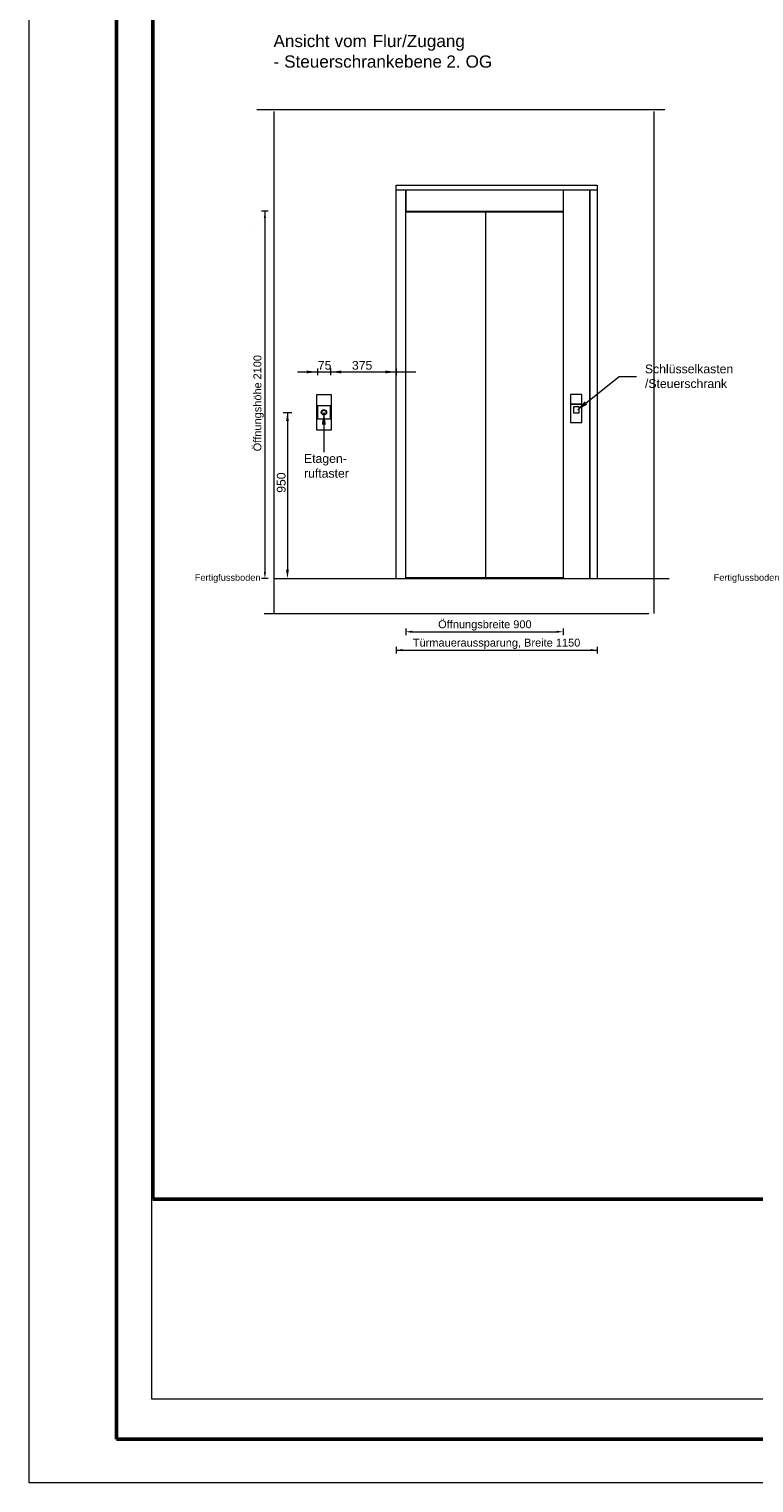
# Model space of a CAD drawing. Extents: x 294 to 994, y 7 to 427.
# Tile 1 of 31: x 294 to 377, y 7 to 173. Entities that reach past the tile are written whole.
import ezdxf
from ezdxf.lldxf.tags import DXFTag

# ---------------------------------------------------------------- set-up
doc = ezdxf.new("R2010")
doc.units = 0
doc.layers.get('0').update_dxf_attribs({"lineweight": 5})
doc.layers.add('4', color=9, linetype='STRICHPUNKT2', lineweight=5, true_color=0x808080)
doc.layers.add('7', color=6, linetype='ACAD_ISO10W100', lineweight=5, true_color=0xff00ff)
doc.layers.add('9', color=7, linetype='Continuous', lineweight=5)
doc.layers.add('iwb_Rahmen', color=7, linetype='Continuous', lineweight=50)
doc.layers.add('_3d_View_', color=7, linetype='Continuous')
doc.layers.add('X_Geometrie', color=3, linetype='Continuous', lineweight=50, true_color=0x00ff00, plot=False)
doc.styles.get("Standard").update_dxf_attribs({"font": 'arial.ttf'})
tags = doc.linetypes.add('ACAD_ISO10W100', pattern=[18.5, 12, -3, 0.5, -3]).pattern_tags.tags
tags[10:11] = [DXFTag(74, 4), DXFTag(75, 0), DXFTag(340, '0'), DXFTag(46, 1.0), DXFTag(50, 0.0), DXFTag(44, 0.0), DXFTag(45, 0.0)]
tags[8:9] = [DXFTag(74, 4), DXFTag(75, 0), DXFTag(340, '0'), DXFTag(46, 1.0), DXFTag(50, 0.0), DXFTag(44, 0.0), DXFTag(45, 0.0)]
tags[6:7] = [DXFTag(74, 4), DXFTag(75, 0), DXFTag(340, '0'), DXFTag(46, 1.0), DXFTag(50, 0.0), DXFTag(44, 0.0), DXFTag(45, 0.0)]
tags[4:5] = [DXFTag(74, 4), DXFTag(75, 0), DXFTag(340, '0'), DXFTag(46, 1.0), DXFTag(50, 0.0), DXFTag(44, 0.0), DXFTag(45, 0.0)]
tags = doc.linetypes.add('STRICHPUNKT2', pattern=[12.7, 6.35, -3.175, 0, -3.175]).pattern_tags.tags
tags[10:11] = [DXFTag(74, 4), DXFTag(75, 0), DXFTag(340, '0'), DXFTag(46, 0.0), DXFTag(50, 0.0), DXFTag(44, 0.0), DXFTag(45, 0.0)]
tags[8:9] = [DXFTag(74, 4), DXFTag(75, 0), DXFTag(340, '0'), DXFTag(46, 0.0), DXFTag(50, 0.0), DXFTag(44, 0.0), DXFTag(45, 0.0)]
tags[6:7] = [DXFTag(74, 4), DXFTag(75, 0), DXFTag(340, '0'), DXFTag(46, 0.0), DXFTag(50, 0.0), DXFTag(44, 0.0), DXFTag(45, 0.0)]
tags[4:5] = [DXFTag(74, 4), DXFTag(75, 0), DXFTag(340, '0'), DXFTag(46, 0.0), DXFTag(50, 0.0), DXFTag(44, 0.0), DXFTag(45, 0.0)]

# ---------------------------------------------------------------- blocks, each defined once
blk = doc.blocks.new('Kreis-A05LE0YHBH', base_point=(327.55, 129.02))
at = {"color": 0, "linetype": 'ByBlock', "lineweight": -2, "ltscale": 0.13}
blk.add_circle((327.79, 129.26), 0.24, dxfattribs=at)
blk = doc.blocks.new('AutoCAD-Punkt-A05LE0YXBH', base_point=(319.41, 150.26))
at = {"color": 0, "lineweight": -2}
blk.add_line((319.41, 150.26), (319.41, 150.26), dxfattribs=at)
blk = doc.blocks.new('Kreis-A05LE0Z7BH', base_point=(327.49, 128.96))
at = {"color": 0, "linetype": 'ByBlock', "lineweight": -2, "ltscale": 0.13}
blk.add_circle((327.79, 129.26), 0.3, dxfattribs=at)
blk = doc.blocks.new('AutoCAD-Punkt-A05LE0ZDBH', base_point=(321.41, 110.26))
at = {"color": 0, "lineweight": -2}
blk.add_line((321.41, 110.26), (321.41, 110.26), dxfattribs=at)
blk = doc.blocks.new('MText-A05LE109BH', base_point=(372.36, 109.99))
at = {"color": 0, "linetype": 'ByBlock', "lineweight": -2, "ltscale": 0.13, "insert": (372.36, 110.74), "char_height": 0.75, "attachment_point": 1}
blk.add_mtext('{\\fArial Unicode MS;Fertigfussboden}', dxfattribs=at)
blk = doc.blocks.new('AutoCAD-Punkt-A05LE11FBH', base_point=(355.14, 104.53))
at = {"color": 0, "lineweight": -2}
blk.add_line((355.14, 104.53), (355.14, 104.53), dxfattribs=at)
blk = doc.blocks.new('Polygon-A05LE11HBH', base_point=(308.24, 39.25))
at = {"color": 0, "linetype": 'ByBlock', "lineweight": -2, "ltscale": 0.5}
for p, q in [((308.24, 39.25), (308.24, 414.66)), ((439.8, 39.25), (308.24, 39.25))]:
    blk.add_line(p, q, dxfattribs=at)
blk = doc.blocks.new('MText-A05LE11NBH', base_point=(322.02, 168.69))
at = {"color": 0, "linetype": 'ByBlock', "lineweight": -2, "ltscale": 0.13, "char_height": 1.4, "attachment_point": 1}
for s, insert in [('{\\fArial Unicode MS;Ansicht}', (322.02, 172.44)), ('{\\fArial Unicode MS;vom}', (329, 172.44)), ('{\\fArial Unicode MS;Flur/Zugang}', (333.36, 172.44)), ('{\\fArial Unicode MS;2.}', (341.79, 170.09)), ('{\\fArial Unicode MS;OG}', (343.99, 170.09))]:
    blk.add_mtext(s, dxfattribs=dict(at, insert=insert))
at = {"color": 7, "linetype": 'ByBlock', "lineweight": -2, "ltscale": 0.13, "true_color": 0xffffff, "char_height": 1.4, "attachment_point": 1}
for s, insert in [('{\\fArial Unicode MS;Steuerschrankebene}', (323.24, 170.09)), ('{\\fArial Unicode MS;-}', (322.02, 170.09))]:
    blk.add_mtext(s, dxfattribs=dict(at, insert=insert))
blk = doc.blocks.new('MText-A05LE11PBH', base_point=(313.02, 109.99))
at = {"color": 0, "linetype": 'ByBlock', "lineweight": -2, "ltscale": 0.13, "insert": (313.02, 110.74), "char_height": 0.75, "attachment_point": 1}
blk.add_mtext('{\\fArial Unicode MS;Fertigfussboden}', dxfattribs=at)
blk = doc.blocks.new('MText-A05LE11RBH', base_point=(319.73, 124.8))
at = {"color": 0, "linetype": 'ByBlock', "lineweight": -2, "ltscale": 0.13, "char_height": 0.9, "attachment_point": 1, "rotation": 90}
for s, insert in [('{\\fArial Unicode MS;2100}', (319.73, 133.02)), ('{\\fArial Unicode MS;Öffnungshöhe}', (319.73, 124.8))]:
    blk.add_mtext(s, dxfattribs=dict(at, insert=insert))
blk = doc.blocks.new('AutoCAD-Punkt-A05LE11TBH', base_point=(337.14, 104.53))
at = {"color": 0, "lineweight": -2}
blk.add_line((337.14, 104.53), (337.14, 104.53), dxfattribs=at)
blk = doc.blocks.new('AutoCAD-Punkt-A05LE11VBH', base_point=(336.04, 102.43))
at = {"color": 0, "lineweight": -2}
blk.add_line((336.04, 102.43), (336.04, 102.43), dxfattribs=at)
blk = doc.blocks.new('AutoCAD-Punkt-A05LE11XBH', base_point=(359.04, 102.43))
at = {"color": 0, "lineweight": -2}
blk.add_line((359.04, 102.43), (359.04, 102.43), dxfattribs=at)
blk = doc.blocks.new('AutoCAD-Punkt-A05LE125BH', base_point=(323.12, 110.26))
at = {"color": 0, "lineweight": -2}
blk.add_line((323.12, 110.26), (323.12, 110.26), dxfattribs=at)
blk = doc.blocks.new('AutoCAD-Punkt-A05LE127BH', base_point=(323.12, 129.26))
at = {"color": 0, "lineweight": -2}
blk.add_line((323.12, 129.26), (323.12, 129.26), dxfattribs=at)
blk = doc.blocks.new('MText-A05LE129BH', base_point=(322.4, 120.06))
at = {"color": 0, "linetype": 'ByBlock', "lineweight": -2, "ltscale": 0.13, "insert": (322.4, 120.06), "char_height": 1, "attachment_point": 1, "rotation": 90}
blk.add_mtext('{\\fArial Unicode MS;950}', dxfattribs=at)
blk = doc.blocks.new('MText-A05LE12DBH', base_point=(325.51, 121.79))
at = {"color": 0, "linetype": 'ByBlock', "lineweight": -2, "ltscale": 0.13, "char_height": 1, "attachment_point": 1}
for s, insert in [('{\\fArial Unicode MS;Etagen-}', (325.51, 124.48)), ('{\\fArial Unicode MS;ruftaster}', (325.51, 122.79))]:
    blk.add_mtext(s, dxfattribs=dict(at, insert=insert))
blk = doc.blocks.new('MText-A05LE12NBH', base_point=(364.5, 132.05))
at = {"color": 0, "linetype": 'ByBlock', "lineweight": -2, "ltscale": 0.13, "char_height": 1, "attachment_point": 1}
for s, insert in [('{\\fArial Unicode MS;Schlüsselkasten}', (364.5, 134.73)), ('{\\fArial Unicode MS;/Steuerschrank}', (364.5, 133.05))]:
    blk.add_mtext(s, dxfattribs=dict(at, insert=insert))
blk = doc.blocks.new('MText-A05LE12TBH', base_point=(340.85, 104.57))
at = {"color": 0, "linetype": 'ByBlock', "lineweight": -2, "ltscale": 0.13, "char_height": 0.9, "attachment_point": 1}
for s, insert in [('{\\fArial Unicode MS;Öffnungsbreite}', (340.85, 105.47)), ('{\\fArial Unicode MS;900}', (349.44, 105.47))]:
    blk.add_mtext(s, dxfattribs=dict(at, insert=insert))
blk = doc.blocks.new('Polygon-A05LE12VBH', base_point=(325.8, 133.72))
at = {"color": 0, "linetype": 'ByBlock', "lineweight": -2, "ltscale": 0.13}
blk.add_solid([(327.04, 133.88), (325.8, 133.72), (325.8, 134.05)], dxfattribs=at)
blk = doc.blocks.new('MText-A05LE12XBH', base_point=(337.96, 102.47))
at = {"color": 0, "linetype": 'ByBlock', "lineweight": -2, "ltscale": 0.13, "insert": (337.96, 103.37), "char_height": 0.9, "attachment_point": 1}
blk.add_mtext('{\\fArial Unicode MS;Türmaueraussparung, Breite 1150}', dxfattribs=at)
blk = doc.blocks.new('Polygon-A05LE12ZBH', base_point=(328.54, 133.72))
at = {"color": 0, "linetype": 'ByBlock', "lineweight": -2, "ltscale": 0.13}
blk.add_solid([(328.54, 133.88), (329.78, 134.05), (329.78, 133.72)], dxfattribs=at)
blk = doc.blocks.new('Polygon-A05LE131BH', base_point=(334.8, 133.72))
at = {"color": 0, "linetype": 'ByBlock', "lineweight": -2, "ltscale": 0.13}
blk.add_solid([(336.04, 133.88), (334.8, 133.72), (334.8, 134.05)], dxfattribs=at)
blk = doc.blocks.new('3D-Ansicht-Rahmen-A05LE15GBH', base_point=(308.09, 16.37))
at = {"color": 0, "linetype": 'ByBlock', "lineweight": -2, "ltscale": 0.13}
for p, q in [((308.09, 16.37), (308.09, 414.66)), ((481.68, 16.37), (308.09, 16.37))]:
    blk.add_line(p, q, dxfattribs=at)

msp = doc.modelspace()

# ---------------------------------------------------------------- linework, layer by layer
at = {"ltscale": 0.13}
for p, q in [((322.04, 163.66), (322.04, 106.26)), ((365.54, 106.26), (365.54, 163.66)), ((336.04, 110.26), (336.04, 155.26)), ((336.04, 155.26), (359.04, 155.26)), ((336.44, 154.66), (336.04, 154.66)), ((337.14, 154.66), (336.44, 154.66)), ((337.14, 110.26), (337.14, 154.66)), ((337.15, 154.66), (337.15, 152.26)), ((355.13, 154.66), (337.15, 154.66)), ((355.14, 154.66), (355.14, 110.26)), ((359.04, 154.66), (355.14, 154.66)), ((358.14, 154.66), (358.14, 110.26)), ((358.18, 154.66), (358.18, 110.26)), ((359.04, 155.26), (359.04, 110.26)), ((346.29, 152.16), (337.14, 152.16)), ((337.15, 152.26), (355.13, 152.26)), ((355.14, 152.16), (346.29, 152.16)), ((346.29, 110.36), (346.29, 152.16)), ((357.76, 130.34), (361.55, 133.38)), ((361.55, 133.38), (363.55, 133.38)), ((326.96, 131.29), (328.62, 131.29)), ((326.96, 127.23), (326.96, 131.29)), ((328.62, 131.29), (328.62, 127.23)), ((357.29, 131.29), (355.99, 131.29)), ((355.99, 131.29), (355.99, 130.19)), ((355.99, 130.19), (355.99, 128.09)), ((357.29, 130.19), (355.99, 130.19)), ((355.99, 130.19), (357.29, 130.19)), ((356.31, 129.88), (356.31, 129.22)), ((356.97, 129.88), (356.31, 129.88)), ((356.97, 129.22), (356.97, 129.88)), ((357.29, 130.19), (357.29, 131.29)), ((357.29, 128.09), (357.29, 130.19)), ((327.79, 129.26), (327.79, 124.7)), ((355.99, 128.09), (357.29, 128.09)), ((356.31, 129.22), (356.97, 129.22)), ((328.62, 127.23), (326.96, 127.23)), ((322.02, 110.26), (367.28, 110.26)), ((337.14, 110.36), (346.29, 110.36)), ((346.29, 110.36), (355.14, 110.36))]:
    msp.add_line(p, q, dxfattribs=at)
for points in [[(356.67, 129.46), (357.91, 130.16), (357.62, 130.52)], [(327.79, 129.26), (327.54, 127.86), (328.01, 127.86)]]:
    msp.add_solid(points, dxfattribs=at)
at = {"layer": '4', "ltscale": 0.13}
for p, q in [((366.76, 163.86), (320.13, 163.86)), ((320.96, 106.26), (364.94, 106.26))]:
    msp.add_line(p, q, dxfattribs=at)
at = {"layer": '7', "ltscale": 0.013}
for p, q in [((328.54, 130.01), (327.04, 130.01)), ((327.04, 130.01), (327.04, 128.51)), ((328.54, 128.51), (328.54, 130.01)), ((327.04, 128.51), (328.54, 128.51))]:
    msp.add_line(p, q, dxfattribs=at)
at = {"layer": '9', "color": 1, "ltscale": 0.13, "true_color": 0xff0000}
for p, q in [((321.41, 152.26), (320.66, 152.26)), ((321.04, 152.26), (321.04, 111.01)), ((324.76, 133.88), (338.28, 133.88)), ((327.04, 134.26), (327.04, 133.51)), ((328.54, 134.26), (328.54, 133.51)), ((336.04, 134.26), (336.04, 133.51)), ((323.12, 129.26), (324.12, 129.26)), ((323.62, 129.26), (323.62, 111.26)), ((321.41, 110.26), (320.66, 110.26)), ((323.12, 110.26), (324.12, 110.26)), ((337.14, 104.54), (337.14, 103.79)), ((337.89, 104.16), (354.39, 104.16)), ((355.14, 104.54), (355.14, 103.79)), ((336.04, 102.44), (336.04, 101.69)), ((336.04, 102.06), (359.04, 102.06)), ((359.04, 102.44), (359.04, 101.69))]:
    msp.add_line(p, q, dxfattribs=at)
for points in [[(321.04, 152.26), (320.91, 151.51), (321.16, 151.51)], [(323.62, 129.26), (323.45, 128.26), (323.78, 128.26)], [(321.04, 110.26), (321.16, 111.01), (320.91, 111.01)], [(323.62, 110.26), (323.78, 111.26), (323.45, 111.26)], [(337.14, 104.16), (337.89, 104.04), (337.89, 104.29)], [(355.14, 104.16), (354.39, 104.29), (354.39, 104.04)], [(336.04, 102.06), (336.79, 101.94), (336.79, 102.19)], [(359.04, 102.06), (358.29, 102.19), (358.29, 101.94)]]:
    msp.add_solid(points, dxfattribs=at)
at = {"layer": 'iwb_Rahmen', "color": 8, "lineweight": 18, "ltscale": 0.18, "true_color": 0x808080}
for p, q in [((294.07, 6.8), (294.07, 426.8)), ((994.07, 6.8), (294.07, 6.8))]:
    msp.add_line(p, q, dxfattribs=at)
at = {"layer": 'iwb_Rahmen', "ltscale": 0.5}
for p, q in [((304.07, 421.38), (304.07, 11.8)), ((304.07, 11.8), (805.04, 11.8))]:
    msp.add_line(p, q, dxfattribs=at)

# ---------------------------------------------------------------- block references
at = {"ltscale": 0.13}
for name, p in [('MText-A05LE11NBH', (322.02, 168.69)), ('MText-A05LE12NBH', (364.5, 132.05)), ('Kreis-A05LE0Z7BH', (327.49, 128.96)), ('Kreis-A05LE0YHBH', (327.55, 129.02)), ('MText-A05LE12DBH', (325.51, 121.79)), ('MText-A05LE11PBH', (313.02, 109.99)), ('MText-A05LE109BH', (372.36, 109.99))]:
    msp.add_blockref(name, p, dxfattribs=at)
at = {"layer": '9', "color": 1, "ltscale": 0.13, "true_color": 0xff0000}
for name, p in [('AutoCAD-Punkt-A05LE0YXBH', (319.41, 150.26)), ('Polygon-A05LE12VBH', (325.8, 133.72)), ('Polygon-A05LE12ZBH', (328.54, 133.72)), ('Polygon-A05LE131BH', (334.8, 133.72)), ('AutoCAD-Punkt-A05LE127BH', (323.12, 129.26)), ('AutoCAD-Punkt-A05LE0ZDBH', (321.41, 110.26)), ('AutoCAD-Punkt-A05LE125BH', (323.12, 110.26)), ('AutoCAD-Punkt-A05LE11TBH', (337.14, 104.53)), ('AutoCAD-Punkt-A05LE11FBH', (355.14, 104.53)), ('AutoCAD-Punkt-A05LE11VBH', (336.04, 102.43)), ('AutoCAD-Punkt-A05LE11XBH', (359.04, 102.43))]:
    msp.add_blockref(name, p, dxfattribs=at)
at = {"layer": '9', "color": 5, "ltscale": 0.13, "true_color": 0x0000ff}
for name, p in [('MText-A05LE11RBH', (319.73, 124.8)), ('MText-A05LE129BH', (322.4, 120.06)), ('MText-A05LE12TBH', (340.85, 104.57)), ('MText-A05LE12XBH', (337.96, 102.47))]:
    msp.add_blockref(name, p, dxfattribs=at)
at = {"layer": '_3d_View_', "color": 7, "linetype": 'Continuous', "lineweight": 13}
msp.add_blockref('3D-Ansicht-Rahmen-A05LE15GBH', (308.09, 16.37), dxfattribs=at)
at = {"layer": 'X_Geometrie', "ltscale": 0.5}
msp.add_blockref('Polygon-A05LE11HBH', (308.24, 39.25), dxfattribs=at)

# ---------------------------------------------------------------- texts
at = {"layer": '9', "color": 5, "ltscale": 0.13, "true_color": 0x0000ff, "char_height": 1, "attachment_point": 1}
for s, insert in [('{\\fArial;75}', (327.09, 135.14)), ('{\\fArial;375}', (330.99, 135.14))]:
    msp.add_mtext(s, dxfattribs=dict(at, insert=insert))

doc.saveas('drawing.dxf')
